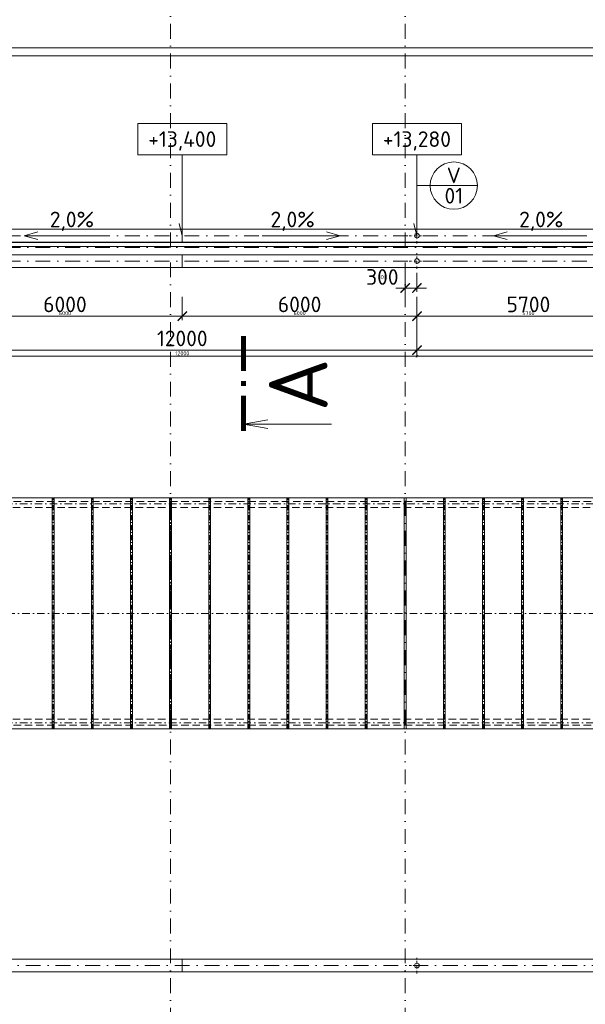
# Model space of a CAD drawing. Header units: millimetres. Extents: x -916886 to 3713765, y -2985421 to 1675785.
# Tile 125 of 256: x 56142 to 70605, y 212309 to 237470. Entities that reach past the tile are written whole.
import ezdxf
from ezdxf.enums import TextEntityAlignment as Align

# ---------------------------------------------------------------- set-up
doc = ezdxf.new("R2010")
doc.units = ezdxf.units.MM
for name, pattern in [('CENTERX2', [101.6, 63.5, -12.7, 12.7, -12.7]), ('DASHDOT', [25.4, 12.7, -6.35, 0, -6.35]), ('ČÁRKOVANÁ', [19.05, 12.7, -6.35])]:
    doc.linetypes.add(name, pattern=pattern)
doc.layers.get('Defpoints').update_dxf_attribs({"color": 8})
for name, color, linetype, lineweight in [('A99_N_kce-pohl', 1, 'Continuous', 9), ('A99_N_koty-200', 5, 'Continuous', 5), ('A99_N_koty-200 @ 200', 5, 'Continuous', 5), ('A99_N_koty-200 @ 50 (2)', 5, 'Continuous', 5), ('A99_N_koty-vysk', 160, 'Continuous', 9), ('A99_N_txt-popis-200', 240, 'Continuous', 5), ('A99_N_znaceni 200', 5, 'Continuous', 5), ('A99_S_kce-pohl', 7, 'Continuous', 5), ('A99_S_osy', 1, 'CENTERX2', 5)]:
    doc.layers.add(name, color=color, linetype=linetype, lineweight=lineweight)
doc.styles.add('A99_kota', font='isocpeur.ttf', dxfattribs={"height": 2})
doc.styles.add('A99_popis', font='isocpeur.ttf')
doc.styles.add('ad_popis 100', font='isocpeur.ttf', dxfattribs={"height": 200})
doc.dimstyles.new('A99_kota_200 new', dxfattribs={"dimscale": 200, "dimtxt": 2, "dimasz": 1.2, "dimexe": 0.5, "dimexo": 1.5, "dimgap": 0.5, "dimtad": 1, "dimdec": 0, "dimzin": 3, "dimdsep": 46, "dimtxsty": 'A99_kota', "dimblk": 'ARCHTICK', "dimcen": 2.5, "dimazin": 2, "dimtfac": 0.75, "dimtdec": 0, "dimtix": 1, "dimtmove": 2, "dimatfit": 0, "dimfxl": 0, "dimtolj": 1, "dimtzin": 0, "dimlwd": 5, "dimlwe": 5, "dimarcsym": 0})

# ---------------------------------------------------------------- blocks, each defined once
blk = doc.blocks.new('_ArchTick')
at = {"color": 0, "linetype": 'ByBlock', "const_width": 0.15}
blk.add_lwpolyline([(-0.5, -0.5), (0.5, 0.5)], dxfattribs=at)
blk = doc.blocks.new('*D3450')
at = {"layer": 'A99_N_koty-200', "color": 0, "linetype": 'Continuous', "lineweight": 5, "transparency": 16777216}
for p, q in [((66000, 231000), (66000, 230512.5)), ((66300, 231000), (66300, 230512.5)), ((66000, 230612.5), (65760, 230612.5)), ((66000, 230612.5), (66300, 230612.5)), ((66300, 230612.5), (66540, 230612.5))]:
    blk.add_line(p, q, dxfattribs=at)
at = {"layer": 'Defpoints', "color": 0, "linetype": 'Continuous', "lineweight": 0, "transparency": 16777216}
for p in [(66000, 231300), (66300, 231300), (66300, 230612.5)]:
    blk.add_point(p, dxfattribs=at)
at = {"layer": 'A99_N_koty-200', "color": 0, "linetype": 'Continuous', "lineweight": 5, "transparency": 16777216, "xscale": 240, "yscale": 240, "zscale": 240}
blk.add_blockref('_ArchTick', (66000, 230612.5), dxfattribs=at)
at = {"layer": 'A99_N_koty-200', "color": 0, "linetype": 'Continuous', "lineweight": 5, "transparency": 16777216, "xscale": 240, "yscale": 240, "zscale": 240, "rotation": 180}
blk.add_blockref('_ArchTick', (66300, 230612.5), dxfattribs=at)
at = {"layer": 'A99_N_koty-200', "color": 0, "linetype": 'Continuous', "transparency": 16777216, "insert": (65415, 230895), "char_height": 400, "attachment_point": 5, "style": 'A99_kota'}
blk.add_mtext('\\A1;300', dxfattribs=at)
blk = doc.blocks.new('*D3451')
at = {"layer": 'A99_N_koty-200', "color": 0, "linetype": 'Continuous', "lineweight": 5, "transparency": 16777216}
for p, q in [((66000, 230812.5), (66000, 230587.5)), ((66300, 230812.5), (66300, 230587.5)), ((66000, 230612.5), (65940, 230612.5)), ((66000, 230612.5), (66300, 230612.5)), ((66300, 230612.5), (66360, 230612.5))]:
    blk.add_line(p, q, dxfattribs=at)
at = {"layer": 'Defpoints', "color": 0, "linetype": 'Continuous', "lineweight": 0, "transparency": 16777216}
for p in [(66000, 231300), (66300, 231300), (66300, 230612.5)]:
    blk.add_point(p, dxfattribs=at)
at = {"layer": 'A99_N_koty-200', "color": 0, "linetype": 'Continuous', "lineweight": 5, "transparency": 16777216, "xscale": 60, "yscale": 60, "zscale": 60}
blk.add_blockref('_ArchTick', (66000, 230612.5), dxfattribs=at)
at = {"layer": 'A99_N_koty-200', "color": 0, "linetype": 'Continuous', "lineweight": 5, "transparency": 16777216, "xscale": 60, "yscale": 60, "zscale": 60, "rotation": 180}
blk.add_blockref('_ArchTick', (66300, 230612.5), dxfattribs=at)
at = {"layer": 'A99_N_koty-200', "color": 0, "linetype": 'Continuous', "transparency": 16777216, "insert": (65415, 230895), "char_height": 100, "attachment_point": 5, "style": 'A99_kota'}
blk.add_mtext('\\A1;300', dxfattribs=at)
blk = doc.blocks.new('*D3456')
at = {"layer": 'A99_N_koty-200', "color": 0, "linetype": 'Continuous', "lineweight": 5, "transparency": 16777216}
for p, q in [((54300, 229825), (54300, 228925)), ((66300, 229825), (66300, 228925)), ((54300, 229025), (66300, 229025))]:
    blk.add_line(p, q, dxfattribs=at)
at = {"layer": 'Defpoints', "color": 0, "linetype": 'Continuous', "lineweight": 0, "transparency": 16777216}
for p in [(54300, 231300), (66300, 231300), (66300, 229025)]:
    blk.add_point(p, dxfattribs=at)
at = {"layer": 'A99_N_koty-200', "color": 0, "linetype": 'Continuous', "lineweight": 5, "transparency": 16777216, "xscale": 240, "yscale": 240, "zscale": 240, "rotation": 180}
blk.add_blockref('_ArchTick', (54300, 229025), dxfattribs=at)
at = {"layer": 'A99_N_koty-200', "color": 0, "linetype": 'Continuous', "lineweight": 5, "transparency": 16777216, "xscale": 240, "yscale": 240, "zscale": 240}
blk.add_blockref('_ArchTick', (66300, 229025), dxfattribs=at)
at = {"layer": 'A99_N_koty-200', "color": 0, "linetype": 'Continuous', "transparency": 16777216, "insert": (60300, 229325), "char_height": 400, "attachment_point": 5, "style": 'A99_kota'}
blk.add_mtext('\\A1;12000', dxfattribs=at)
blk = doc.blocks.new('*D3457')
at = {"layer": 'A99_N_koty-200', "color": 0, "linetype": 'Continuous', "lineweight": 5, "transparency": 16777216}
for p, q in [((54300, 229070), (54300, 228845)), ((66300, 229070), (66300, 228845)), ((54300, 228870), (66300, 228870))]:
    blk.add_line(p, q, dxfattribs=at)
at = {"layer": 'Defpoints', "color": 0, "linetype": 'Continuous', "lineweight": 0, "transparency": 16777216}
for p in [(54300, 231300), (66300, 231300), (66300, 228870)]:
    blk.add_point(p, dxfattribs=at)
at = {"layer": 'A99_N_koty-200', "color": 0, "linetype": 'Continuous', "lineweight": 5, "transparency": 16777216, "xscale": 60, "yscale": 60, "zscale": 60, "rotation": 180}
blk.add_blockref('_ArchTick', (54300, 228870), dxfattribs=at)
at = {"layer": 'A99_N_koty-200', "color": 0, "linetype": 'Continuous', "lineweight": 5, "transparency": 16777216, "xscale": 60, "yscale": 60, "zscale": 60}
blk.add_blockref('_ArchTick', (66300, 228870), dxfattribs=at)
at = {"layer": 'A99_N_koty-200', "color": 0, "linetype": 'Continuous', "transparency": 16777216, "insert": (60300, 228945), "char_height": 100, "attachment_point": 5, "style": 'A99_kota'}
blk.add_mtext('\\A1;12000', dxfattribs=at)
blk = doc.blocks.new('*D3459')
at = {"layer": 'A99_N_koty-200', "color": 0, "linetype": 'Continuous', "lineweight": 5, "transparency": 16777216}
for p, q in [((54300, 230390), (54300, 229795)), ((60300, 230390), (60300, 229795)), ((54300, 229895), (60300, 229895))]:
    blk.add_line(p, q, dxfattribs=at)
at = {"layer": 'Defpoints', "color": 0, "linetype": 'Continuous', "lineweight": 0, "transparency": 16777216}
for p in [(54300, 230690), (60300, 230690), (60300, 229895)]:
    blk.add_point(p, dxfattribs=at)
at = {"layer": 'A99_N_koty-200', "color": 0, "linetype": 'Continuous', "lineweight": 5, "transparency": 16777216, "xscale": 240, "yscale": 240, "zscale": 240, "rotation": 180}
blk.add_blockref('_ArchTick', (54300, 229895), dxfattribs=at)
at = {"layer": 'A99_N_koty-200', "color": 0, "linetype": 'Continuous', "lineweight": 5, "transparency": 16777216, "xscale": 240, "yscale": 240, "zscale": 240}
blk.add_blockref('_ArchTick', (60300, 229895), dxfattribs=at)
at = {"layer": 'A99_N_koty-200', "color": 0, "linetype": 'Continuous', "transparency": 16777216, "insert": (57300, 230195), "char_height": 400, "attachment_point": 5, "style": 'A99_kota'}
blk.add_mtext('\\A1;6000', dxfattribs=at)
blk = doc.blocks.new('*D3460')
at = {"layer": 'A99_N_koty-200', "color": 0, "linetype": 'Continuous', "lineweight": 5, "transparency": 16777216}
for p, q in [((54300, 230095), (54300, 229870)), ((60300, 230095), (60300, 229870)), ((54300, 229895), (60300, 229895))]:
    blk.add_line(p, q, dxfattribs=at)
at = {"layer": 'Defpoints', "color": 0, "linetype": 'Continuous', "lineweight": 0, "transparency": 16777216}
for p in [(54300, 230690), (60300, 230690), (60300, 229895)]:
    blk.add_point(p, dxfattribs=at)
at = {"layer": 'A99_N_koty-200', "color": 0, "linetype": 'Continuous', "lineweight": 5, "transparency": 16777216, "xscale": 60, "yscale": 60, "zscale": 60, "rotation": 180}
blk.add_blockref('_ArchTick', (54300, 229895), dxfattribs=at)
at = {"layer": 'A99_N_koty-200', "color": 0, "linetype": 'Continuous', "lineweight": 5, "transparency": 16777216, "xscale": 60, "yscale": 60, "zscale": 60}
blk.add_blockref('_ArchTick', (60300, 229895), dxfattribs=at)
at = {"layer": 'A99_N_koty-200', "color": 0, "linetype": 'Continuous', "transparency": 16777216, "insert": (57300, 229970), "char_height": 100, "attachment_point": 5, "style": 'A99_kota'}
blk.add_mtext('\\A1;6000', dxfattribs=at)
blk = doc.blocks.new('*D3462')
at = {"layer": 'A99_N_koty-200', "color": 0, "linetype": 'Continuous', "lineweight": 5, "transparency": 16777216}
for p, q in [((60300, 230390), (60300, 229795)), ((66300, 230390), (66300, 229795)), ((66300, 229895), (60300, 229895))]:
    blk.add_line(p, q, dxfattribs=at)
at = {"layer": 'Defpoints', "color": 0, "linetype": 'Continuous', "lineweight": 0, "transparency": 16777216}
for p in [(60300, 230690), (66300, 230690), (60300, 229895)]:
    blk.add_point(p, dxfattribs=at)
at = {"layer": 'A99_N_koty-200', "color": 0, "linetype": 'Continuous', "lineweight": 5, "transparency": 16777216, "xscale": 240, "yscale": 240, "zscale": 240, "rotation": 180}
blk.add_blockref('_ArchTick', (60300, 229895), dxfattribs=at)
at = {"layer": 'A99_N_koty-200', "color": 0, "linetype": 'Continuous', "lineweight": 5, "transparency": 16777216, "xscale": 240, "yscale": 240, "zscale": 240}
blk.add_blockref('_ArchTick', (66300, 229895), dxfattribs=at)
at = {"layer": 'A99_N_koty-200', "color": 0, "linetype": 'Continuous', "transparency": 16777216, "insert": (63300, 230195), "char_height": 400, "attachment_point": 5, "style": 'A99_kota'}
blk.add_mtext('\\A1;6000', dxfattribs=at)
blk = doc.blocks.new('*D3463')
at = {"layer": 'A99_N_koty-200', "color": 0, "linetype": 'Continuous', "lineweight": 5, "transparency": 16777216}
for p, q in [((60300, 230095), (60300, 229870)), ((66300, 230095), (66300, 229870)), ((66300, 229895), (60300, 229895))]:
    blk.add_line(p, q, dxfattribs=at)
at = {"layer": 'Defpoints', "color": 0, "linetype": 'Continuous', "lineweight": 0, "transparency": 16777216}
for p in [(60300, 230690), (66300, 230690), (60300, 229895)]:
    blk.add_point(p, dxfattribs=at)
at = {"layer": 'A99_N_koty-200', "color": 0, "linetype": 'Continuous', "lineweight": 5, "transparency": 16777216, "xscale": 60, "yscale": 60, "zscale": 60, "rotation": 180}
blk.add_blockref('_ArchTick', (60300, 229895), dxfattribs=at)
at = {"layer": 'A99_N_koty-200', "color": 0, "linetype": 'Continuous', "lineweight": 5, "transparency": 16777216, "xscale": 60, "yscale": 60, "zscale": 60}
blk.add_blockref('_ArchTick', (66300, 229895), dxfattribs=at)
at = {"layer": 'A99_N_koty-200', "color": 0, "linetype": 'Continuous', "transparency": 16777216, "insert": (63300, 229970), "char_height": 100, "attachment_point": 5, "style": 'A99_kota'}
blk.add_mtext('\\A1;6000', dxfattribs=at)
blk = doc.blocks.new('*U62')
at = {"color": 0, "linetype": 'ByBlock'}
for p, q in [((5.7, -4), (5.7, -14.35)), ((5.7, -14.35), (5.29, -12.8))]:
    blk.add_line(p, q, dxfattribs=at)
blk.add_lwpolyline([(0, -4), (11.4, -4), (11.4, 0), (0, 0)], close=True, dxfattribs=at)
at = {"color": 0, "linetype": 'ByBlock', "style": 'A99_kota'}
for tag, p in [('VYSKA', (5.7, -2.24)), ('VYSKA_POPIS1', (5.7, -6.04)), ('VYSKA_POPIS2', (5.9, -9.54)), ('VYSKA_POPIS3', (5.9, -13.04))]:
    blk.add_attdef(tag, text='', height=2, dxfattribs=at).set_placement(p, align=Align.MIDDLE)
blk = doc.blocks.new('*D3474')
at = {"layer": 'A99_N_koty-200', "color": 0, "linetype": 'Continuous', "lineweight": 5, "transparency": 16777216}
for p, q in [((72000, 230695), (72000, 229795)), ((66300, 230390), (66300, 229795)), ((66300, 229895), (72000, 229895))]:
    blk.add_line(p, q, dxfattribs=at)
at = {"layer": 'Defpoints', "color": 0, "linetype": 'Continuous', "lineweight": 0, "transparency": 16777216}
for p in [(72000, 231180), (66300, 230690), (72000, 229895)]:
    blk.add_point(p, dxfattribs=at)
at = {"layer": 'A99_N_koty-200', "color": 0, "linetype": 'Continuous', "lineweight": 5, "transparency": 16777216, "xscale": 240, "yscale": 240, "zscale": 240, "rotation": 180}
blk.add_blockref('_ArchTick', (66300, 229895), dxfattribs=at)
at = {"layer": 'A99_N_koty-200', "color": 0, "linetype": 'Continuous', "lineweight": 5, "transparency": 16777216, "xscale": 240, "yscale": 240, "zscale": 240}
blk.add_blockref('_ArchTick', (72000, 229895), dxfattribs=at)
at = {"layer": 'A99_N_koty-200', "color": 0, "linetype": 'Continuous', "transparency": 16777216, "insert": (69150, 230195), "char_height": 400, "attachment_point": 5, "style": 'A99_kota'}
blk.add_mtext('\\A1;5700', dxfattribs=at)
blk = doc.blocks.new('*D3475')
at = {"layer": 'A99_N_koty-200', "color": 0, "linetype": 'Continuous', "lineweight": 5, "transparency": 16777216}
for p, q in [((66300, 230095), (66300, 229870)), ((72000, 230095), (72000, 229870)), ((66300, 229895), (72000, 229895))]:
    blk.add_line(p, q, dxfattribs=at)
at = {"layer": 'Defpoints', "color": 0, "linetype": 'Continuous', "lineweight": 0, "transparency": 16777216}
for p in [(72000, 231180), (66300, 230690), (72000, 229895)]:
    blk.add_point(p, dxfattribs=at)
at = {"layer": 'A99_N_koty-200', "color": 0, "linetype": 'Continuous', "lineweight": 5, "transparency": 16777216, "xscale": 60, "yscale": 60, "zscale": 60, "rotation": 180}
blk.add_blockref('_ArchTick', (66300, 229895), dxfattribs=at)
at = {"layer": 'A99_N_koty-200', "color": 0, "linetype": 'Continuous', "lineweight": 5, "transparency": 16777216, "xscale": 60, "yscale": 60, "zscale": 60}
blk.add_blockref('_ArchTick', (72000, 229895), dxfattribs=at)
at = {"layer": 'A99_N_koty-200', "color": 0, "linetype": 'Continuous', "transparency": 16777216, "insert": (69150, 229970), "char_height": 100, "attachment_point": 5, "style": 'A99_kota'}
blk.add_mtext('\\A1;5700', dxfattribs=at)
blk = doc.blocks.new('*D3813')
at = {"layer": 'A99_N_koty-200', "color": 0, "linetype": 'Continuous', "lineweight": 5, "transparency": 16777216}
for p, q in [((66300, 229825), (66300, 228925)), ((77700, 229825), (77700, 228925)), ((77700, 229025), (66300, 229025))]:
    blk.add_line(p, q, dxfattribs=at)
at = {"layer": 'Defpoints', "color": 0, "linetype": 'Continuous', "lineweight": 0, "transparency": 16777216}
for p in [(66300, 231300), (77700, 231300), (66300, 229025)]:
    blk.add_point(p, dxfattribs=at)
at = {"layer": 'A99_N_koty-200', "color": 0, "linetype": 'Continuous', "lineweight": 5, "transparency": 16777216, "xscale": 240, "yscale": 240, "zscale": 240, "rotation": 180}
blk.add_blockref('_ArchTick', (66300, 229025), dxfattribs=at)
at = {"layer": 'A99_N_koty-200', "color": 0, "linetype": 'Continuous', "lineweight": 5, "transparency": 16777216, "xscale": 240, "yscale": 240, "zscale": 240}
blk.add_blockref('_ArchTick', (77700, 229025), dxfattribs=at)
at = {"layer": 'A99_N_koty-200', "color": 0, "linetype": 'Continuous', "transparency": 16777216, "insert": (72000, 229325), "char_height": 400, "attachment_point": 5, "style": 'A99_kota'}
blk.add_mtext('\\A1;11400', dxfattribs=at)
blk = doc.blocks.new('*D3814')
at = {"layer": 'A99_N_koty-200', "color": 0, "linetype": 'Continuous', "lineweight": 5, "transparency": 16777216}
for p, q in [((66300, 229070), (66300, 228845)), ((77700, 229070), (77700, 228845)), ((77700, 228870), (66300, 228870))]:
    blk.add_line(p, q, dxfattribs=at)
at = {"layer": 'Defpoints', "color": 0, "linetype": 'Continuous', "lineweight": 0, "transparency": 16777216}
for p in [(66300, 231300), (77700, 231300), (66300, 228870)]:
    blk.add_point(p, dxfattribs=at)
at = {"layer": 'A99_N_koty-200', "color": 0, "linetype": 'Continuous', "lineweight": 5, "transparency": 16777216, "xscale": 60, "yscale": 60, "zscale": 60, "rotation": 180}
blk.add_blockref('_ArchTick', (66300, 228870), dxfattribs=at)
at = {"layer": 'A99_N_koty-200', "color": 0, "linetype": 'Continuous', "lineweight": 5, "transparency": 16777216, "xscale": 60, "yscale": 60, "zscale": 60}
blk.add_blockref('_ArchTick', (77700, 228870), dxfattribs=at)
at = {"layer": 'A99_N_koty-200', "color": 0, "linetype": 'Continuous', "transparency": 16777216, "insert": (72000, 228945), "char_height": 100, "attachment_point": 5, "style": 'A99_kota'}
blk.add_mtext('\\A1;11400', dxfattribs=at)
blk = doc.blocks.new('*U20')
at = {"color": 0, "linetype": 'ByBlock'}
blk.add_line((-3.02, 0), (3.02, 0), dxfattribs=at)
blk.add_circle((0, 0), 3.02, dxfattribs=at)
at = {"color": 0, "linetype": 'ByBlock', "style": 'A99_popis'}
for tag, p in [('KATEGORIE', (0, 1.31)), ('PRVEK', (0, -1.3))]:
    blk.add_attdef(tag, text='', height=2, dxfattribs=at).set_placement(p, align=Align.MIDDLE_CENTER)
blk = doc.blocks.new('*D4182')
at = {"layer": 'A99_N_koty-200', "color": 0, "linetype": 'Continuous', "lineweight": 5, "transparency": 16777216}
for p, q in [((5860, 236755), (5860, 236855)), ((150690, 236755), (150690, 236855)), ((5860, 236755), (150690, 236755))]:
    blk.add_line(p, q, dxfattribs=at)
at = {"layer": 'Defpoints', "color": 0, "linetype": 'Continuous', "lineweight": 0, "transparency": 16777216}
for p in [(5860, 236550), (150690, 236755), (150690, 236755)]:
    blk.add_point(p, dxfattribs=at)
at = {"layer": 'A99_N_koty-200', "color": 0, "linetype": 'Continuous', "lineweight": 5, "transparency": 16777216, "xscale": 240, "yscale": 240, "zscale": 240, "rotation": 180}
blk.add_blockref('_ArchTick', (5860, 236755), dxfattribs=at)
at = {"layer": 'A99_N_koty-200', "color": 0, "linetype": 'Continuous', "lineweight": 5, "transparency": 16777216, "xscale": 240, "yscale": 240, "zscale": 240}
blk.add_blockref('_ArchTick', (150690, 236755), dxfattribs=at)
at = {"layer": 'A99_N_koty-200', "color": 0, "linetype": 'Continuous', "transparency": 16777216, "insert": (76950, 237055), "char_height": 400, "attachment_point": 5, "style": 'A99_kota'}
blk.add_mtext('\\A1;144830', dxfattribs=at)
blk = doc.blocks.new('*D4183')
at = {"layer": 'A99_N_koty-200', "color": 0, "linetype": 'Continuous', "lineweight": 5, "transparency": 16777216}
for p, q in [((5860, 236550), (5860, 236575)), ((5860, 236550), (150690, 236550)), ((150690, 236680), (150690, 236525))]:
    blk.add_line(p, q, dxfattribs=at)
at = {"layer": 'Defpoints', "color": 0, "linetype": 'Continuous', "lineweight": 0, "transparency": 16777216}
for p in [(5860, 236550), (150690, 236755), (150690, 236550)]:
    blk.add_point(p, dxfattribs=at)
at = {"layer": 'A99_N_koty-200', "color": 0, "linetype": 'Continuous', "lineweight": 5, "transparency": 16777216, "xscale": 60, "yscale": 60, "zscale": 60, "rotation": 180}
blk.add_blockref('_ArchTick', (5860, 236550), dxfattribs=at)
at = {"layer": 'A99_N_koty-200', "color": 0, "linetype": 'Continuous', "lineweight": 5, "transparency": 16777216, "xscale": 60, "yscale": 60, "zscale": 60}
blk.add_blockref('_ArchTick', (150690, 236550), dxfattribs=at)
at = {"layer": 'A99_N_koty-200', "color": 0, "linetype": 'Continuous', "transparency": 16777216, "insert": (78275, 236625), "char_height": 100, "attachment_point": 5, "style": 'A99_kota'}
blk.add_mtext('\\A1;144830', dxfattribs=at)
blk = doc.blocks.new('*U497')
at = {"color": 0, "linetype": 'ByBlock'}
blk.add_line((-11.27, 0), (-11.27, -11.25), dxfattribs=at)
at = {"color": 0, "linetype": 'ByBlock', "const_width": 0.63}
for points in [[(-12.15, 0), (-7.65, 0)], [(-6.39, 0), (-5.76, 0)], [(-4.5, 0), (0, 0)]]:
    blk.add_lwpolyline(points, dxfattribs=at)
at = {"color": 0, "linetype": 'ByBlock'}
blk.add_lwpolyline([(-11.82, -3.1), (-11.27, 0), (-10.72, -3.1)], dxfattribs=at)
at = {"color": 0, "linetype": 'ByBlock', "style": 'A99_popis'}
blk.add_attdef('OZNŘ_1K', (-9.63, -10.73), '', height=5, dxfattribs=at)
at = {"color": 0, "linetype": 'ByBlock', "style": 'A99_popis', "flags": 12}
blk.add_attdef('OZNŘ_2K', text='', height=5, dxfattribs=at).set_placement((173.11, -10.73), align=Align.RIGHT)
blk = doc.blocks.new('*U4834')
at = {"layer": 'A99_N_koty-200 @ 200', "linetype": 'Continuous'}
dim = blk.add_linear_dim(base=(66300, 230612.5), p1=(66000, 231300), p2=(66300, 231300), dimstyle='A99_kota_200 new', override={"dimscale": 200, "dimtix": 1, "dimtofl": 1, "dimtmove": 2, "dimatfit": 0}, dxfattribs=at)
dim.commit()
dim.dimension.update_dxf_attribs({"geometry": '*D3450', "text_midpoint": (65415, 230895), "dimtype": 128})
at = {"layer": 'A99_N_koty-200 @ 50 (2)', "linetype": 'Continuous'}
dim = blk.add_linear_dim(base=(66300, 230612.5), p1=(66000, 231300), p2=(66300, 231300), dimstyle='A99_kota_200 new', override={"dimscale": 50, "dimtix": 1, "dimtofl": 1, "dimtmove": 2, "dimatfit": 0}, dxfattribs=at)
dim.commit()
dim.dimension.update_dxf_attribs({"geometry": '*D3451', "text_midpoint": (65415, 230895), "dimtype": 128})
blk = doc.blocks.new('*U4836')
at = {"layer": 'A99_N_koty-200 @ 200', "linetype": 'Continuous'}
dim = blk.add_linear_dim(base=(66300, 229025), p1=(54300, 231300), p2=(66300, 231300), dimstyle='A99_kota_200 new', override={"dimscale": 200, "dimtix": 1, "dimtofl": 1, "dimtmove": 2, "dimatfit": 0}, dxfattribs=at)
dim.commit()
dim.dimension.update_dxf_attribs({"geometry": '*D3456', "text_midpoint": (60300, 229325)})
at = {"layer": 'A99_N_koty-200 @ 50 (2)', "linetype": 'Continuous'}
dim = blk.add_linear_dim(base=(66300, 228870), p1=(54300, 231300), p2=(66300, 231300), dimstyle='A99_kota_200 new', override={"dimscale": 50, "dimtix": 1, "dimtofl": 1, "dimtmove": 2, "dimatfit": 0}, dxfattribs=at)
dim.commit()
dim.dimension.update_dxf_attribs({"geometry": '*D3457', "text_midpoint": (60300, 228945)})
blk = doc.blocks.new('*U4837')
at = {"layer": 'A99_N_koty-200 @ 200', "linetype": 'Continuous'}
dim = blk.add_linear_dim(base=(60300, 229895), p1=(54300, 230690), p2=(60300, 230690), dimstyle='A99_kota_200 new', override={"dimscale": 200, "dimtix": 1, "dimtofl": 1, "dimtmove": 2, "dimatfit": 0}, dxfattribs=at)
dim.commit()
dim.dimension.update_dxf_attribs({"geometry": '*D3459', "text_midpoint": (57300, 230195)})
at = {"layer": 'A99_N_koty-200 @ 50 (2)', "linetype": 'Continuous'}
dim = blk.add_linear_dim(base=(60300, 229895), p1=(54300, 230690), p2=(60300, 230690), dimstyle='A99_kota_200 new', override={"dimscale": 50, "dimtix": 1, "dimtofl": 1, "dimtmove": 2, "dimatfit": 0}, dxfattribs=at)
dim.commit()
dim.dimension.update_dxf_attribs({"geometry": '*D3460', "text_midpoint": (57300, 229970)})
blk = doc.blocks.new('*U4838')
at = {"layer": 'A99_N_koty-200 @ 200', "linetype": 'Continuous'}
dim = blk.add_linear_dim(base=(60300, 229895), p1=(66300, 230690), p2=(60300, 230690), angle=180, dimstyle='A99_kota_200 new', override={"dimscale": 200, "dimtix": 1, "dimtofl": 1, "dimtmove": 2, "dimatfit": 0}, dxfattribs=at)
dim.commit()
dim.dimension.update_dxf_attribs({"geometry": '*D3462', "text_midpoint": (63300, 230195)})
at = {"layer": 'A99_N_koty-200 @ 50 (2)', "linetype": 'Continuous'}
dim = blk.add_linear_dim(base=(60300, 229895), p1=(66300, 230690), p2=(60300, 230690), angle=180, dimstyle='A99_kota_200 new', override={"dimscale": 50, "dimtix": 1, "dimtofl": 1, "dimtmove": 2, "dimatfit": 0}, dxfattribs=at)
dim.commit()
dim.dimension.update_dxf_attribs({"geometry": '*D3463', "text_midpoint": (63300, 229970)})
blk = doc.blocks.new('*U4842')
at = {"layer": 'A99_N_koty-200 @ 200', "linetype": 'Continuous'}
dim = blk.add_linear_dim(base=(72000, 229895), p1=(66300, 230690), p2=(72000, 231180), dimstyle='A99_kota_200 new', override={"dimscale": 200, "dimtix": 1, "dimtofl": 1, "dimtmove": 2, "dimatfit": 0}, dxfattribs=at)
dim.commit()
dim.dimension.update_dxf_attribs({"geometry": '*D3474', "text_midpoint": (69150, 230195)})
at = {"layer": 'A99_N_koty-200 @ 50 (2)', "linetype": 'Continuous'}
dim = blk.add_linear_dim(base=(72000, 229895), p1=(66300, 230690), p2=(72000, 231180), dimstyle='A99_kota_200 new', override={"dimscale": 50, "dimtix": 1, "dimtofl": 1, "dimtmove": 2, "dimatfit": 0}, dxfattribs=at)
dim.commit()
dim.dimension.update_dxf_attribs({"geometry": '*D3475', "text_midpoint": (69150, 229970)})
blk = doc.blocks.new('*U4955')
at = {"layer": 'A99_N_koty-200 @ 200', "linetype": 'Continuous'}
dim = blk.add_linear_dim(base=(66300, 229025), p1=(77700, 231300), p2=(66300, 231300), angle=180, dimstyle='A99_kota_200 new', override={"dimscale": 200, "dimtix": 1, "dimtofl": 1, "dimtmove": 2, "dimatfit": 0}, dxfattribs=at)
dim.commit()
dim.dimension.update_dxf_attribs({"geometry": '*D3813', "text_midpoint": (72000, 229325)})
at = {"layer": 'A99_N_koty-200 @ 50 (2)', "linetype": 'Continuous'}
dim = blk.add_linear_dim(base=(66300, 228870), p1=(77700, 231300), p2=(66300, 231300), angle=180, dimstyle='A99_kota_200 new', override={"dimscale": 50, "dimtix": 1, "dimtofl": 1, "dimtmove": 2, "dimatfit": 0}, dxfattribs=at)
dim.commit()
dim.dimension.update_dxf_attribs({"geometry": '*D3814', "text_midpoint": (72000, 228945)})
blk = doc.blocks.new('*U5104')
at = {"layer": 'A99_N_koty-200 @ 200', "linetype": 'Continuous'}
dim = blk.add_linear_dim(base=(150690, 236755), p1=(5860, 236550), p2=(150690, 236755), dimstyle='A99_kota_200 new', override={"dimscale": 200, "dimtix": 1, "dimtofl": 1, "dimtmove": 2, "dimatfit": 0}, dxfattribs=at)
dim.commit()
dim.dimension.update_dxf_attribs({"geometry": '*D4182', "text_midpoint": (76950, 237055), "dimtype": 128})
at = {"layer": 'A99_N_koty-200 @ 50 (2)', "linetype": 'Continuous'}
dim = blk.add_linear_dim(base=(150690, 236550), p1=(5860, 236550), p2=(150690, 236755), dimstyle='A99_kota_200 new', override={"dimscale": 50, "dimtix": 1, "dimtofl": 1, "dimtmove": 2, "dimatfit": 0}, dxfattribs=at)
dim.commit()
dim.dimension.update_dxf_attribs({"geometry": '*D4183', "text_midpoint": (78275, 236625)})

msp = doc.modelspace()

# ---------------------------------------------------------------- linework, layer by layer
at = {"layer": 'A99_N_kce-pohl', "color": 7, "linetype": 'Continuous', "lineweight": 9}
for p, q in [((56975, 219345), (56975, 225255)), ((57025, 219345), (57025, 225255)), ((57975, 219345), (57975, 225255)), ((58025, 219345), (58025, 225255)), ((58975, 219345), (58975, 225255)), ((59025, 219345), (59025, 225255)), ((59975, 219345), (59975, 225255)), ((60025, 219345), (60025, 225255)), ((60975, 219345), (60975, 225255)), ((61025, 219345), (61025, 225255)), ((61975, 219345), (61975, 225255)), ((62025, 219345), (62025, 225255)), ((62975, 219345), (62975, 225255)), ((63025, 219345), (63025, 225255)), ((63975, 219345), (63975, 225255)), ((64025, 219345), (64025, 225255)), ((64975, 219345), (64975, 225255)), ((65025, 219345), (65025, 225255)), ((65975, 219345), (65975, 225255)), ((66025, 219345), (66025, 225255)), ((66975, 219345), (66975, 225255)), ((67025, 219345), (67025, 225255)), ((67975, 219345), (67975, 225255)), ((68025, 219345), (68025, 225255)), ((68975, 219345), (68975, 225255)), ((69025, 219345), (69025, 225255)), ((69975, 219345), (69975, 225255)), ((70025, 219345), (70025, 225255))]:
    msp.add_line(p, q, dxfattribs=at)
at = {"layer": 'A99_N_kce-pohl', "linetype": 'Continuous', "ltscale": 25}
msp.add_lwpolyline([(150690, 231785), (150690, 232115), (6000, 232115), (6000, 231785)], close=True, dxfattribs=at)
at = {"layer": 'A99_N_kce-pohl', "color": 1, "linetype": 'Continuous', "lineweight": 5}
msp.add_lwpolyline([(60300, 231775), (60300, 232105)], dxfattribs=at)
at = {"layer": 'A99_N_kce-pohl', "linetype": 'DASHDOT', "lineweight": 5, "ltscale": 5}
for points in [[(66300, 231750), (66300, 232150)], [(66100, 231950), (66500, 231950)]]:
    msp.add_lwpolyline(points, dxfattribs=at)
at = {"layer": 'A99_N_kce-pohl', "color": 7, "linetype": 'DASHDOT', "lineweight": 5, "ltscale": 5}
for points in [[(66300, 231100), (66300, 231500)], [(66100, 231300), (66500, 231300)], [(66300, 213100), (66300, 213500)], [(66100, 213300), (66500, 213300)]]:
    msp.add_lwpolyline(points, dxfattribs=at)
at = {"layer": 'A99_N_kce-pohl', "color": 7, "linetype": 'Continuous', "ltscale": 25}
for points in [[(138440, 231135), (138440, 231465), (6000, 231465), (6000, 231135)], [(150690, 213135), (150690, 213465), (6000, 213465), (6000, 213135)]]:
    msp.add_lwpolyline(points, close=True, dxfattribs=at)
at = {"layer": 'A99_N_kce-pohl', "color": 7, "linetype": 'Continuous', "lineweight": 5}
for points in [[(60300, 231135), (60300, 231465)], [(60300, 213135), (60300, 213465)]]:
    msp.add_lwpolyline(points, dxfattribs=at)
at = {"layer": 'A99_N_kce-pohl', "color": 7, "linetype": 'Continuous', "lineweight": 9}
msp.add_lwpolyline([(11930, 225255), (132620, 225255), (132620, 219345), (11930, 219345)], close=True, dxfattribs=at)
at = {"layer": 'A99_N_kce-pohl', "color": 7, "linetype": 'ČÁRKOVANÁ', "lineweight": 9, "ltscale": 15}
for points in [[(132760, 225155), (11790, 225155)], [(132450, 225005.3), (12100, 225005.3)], [(132760, 219445), (11790, 219445)], [(132450, 219594.7), (12100, 219594.7)]]:
    msp.add_lwpolyline(points, dxfattribs=at)
at = {"layer": 'A99_N_kce-pohl', "color": 7, "linetype": 'Continuous', "lineweight": 9}
for points in [[(56975, 222675), (56975, 222495)], [(57025, 222675), (57025, 222495)], [(57975, 222675), (57975, 222495)], [(58025, 222675), (58025, 222495)], [(58975, 222675), (58975, 222495)], [(59025, 222675), (59025, 222495)], [(59975, 222675), (59975, 222495)], [(60025, 222675), (60025, 222495)], [(60975, 222675), (60975, 222495)], [(61025, 222675), (61025, 222495)], [(61975, 222675), (61975, 222495)], [(62025, 222675), (62025, 222495)], [(62975, 222675), (62975, 222495)], [(63025, 222675), (63025, 222495)], [(63975, 222675), (63975, 222495)], [(64025, 222675), (64025, 222495)], [(64975, 222675), (64975, 222495)], [(65025, 222675), (65025, 222495)], [(65975, 222675), (65975, 222495)], [(66025, 222675), (66025, 222495)], [(66975, 222675), (66975, 222495)], [(67025, 222675), (67025, 222495)], [(67975, 222675), (67975, 222495)], [(68025, 222675), (68025, 222495)], [(68975, 222675), (68975, 222495)], [(69025, 222675), (69025, 222495)], [(69975, 222675), (69975, 222495)], [(70025, 222675), (70025, 222495)]]:
    msp.add_lwpolyline(points, dxfattribs=at)
at = {"layer": 'A99_N_kce-pohl', "linetype": 'Continuous'}
msp.add_circle((66300, 231950), 60, dxfattribs=at)
at = {"layer": 'A99_N_kce-pohl', "color": 7, "linetype": 'Continuous'}
for centre in [(66300, 231300), (66300, 213300)]:
    msp.add_circle(centre, 60, dxfattribs=at)
at = {"layer": 'A99_N_koty-vysk'}
for points in [[(56260, 231950), (56610, 232050)], [(64340, 231950), (63990, 232050)], [(68260, 231950), (68610, 232050)], [(56260, 231950), (58260, 231950)], [(56260, 231950), (56610, 231850)], [(64340, 231950), (62340, 231950)], [(64340, 231950), (63990, 231850)], [(68260, 231950), (70260, 231950)], [(68260, 231950), (68610, 231850)]]:
    msp.add_lwpolyline(points, dxfattribs=at)
at = {"layer": 'A99_N_znaceni 200'}
for points in [[(66638.5, 233230), (66300, 233230)], [(66300, 232400), (66300, 233230)]]:
    msp.add_lwpolyline(points, dxfattribs=at)
at = {"layer": 'A99_S_kce-pohl', "linetype": 'Continuous', "ltscale": 25}
msp.add_lwpolyline([(5860, 231775), (138440, 231775), (138440, 231675), (5860, 231675)], close=True, dxfattribs=at)
at = {"layer": 'A99_S_osy', "linetype": 'DASHDOT', "lineweight": 5, "ltscale": 10}
for p, q in [((57000, 219345), (57000, 225255)), ((58000, 219345), (58000, 225255)), ((59000, 219345), (59000, 225255)), ((60000, 219345), (60000, 225255)), ((61000, 219345), (61000, 225255)), ((62000, 219345), (62000, 225255)), ((63000, 219345), (63000, 225255)), ((64000, 219345), (64000, 225255)), ((65000, 219345), (65000, 225255)), ((67000, 219345), (67000, 225255)), ((68000, 219345), (68000, 225255)), ((69000, 219345), (69000, 225255)), ((70000, 219345), (70000, 225255))]:
    msp.add_line(p, q, dxfattribs=at)
at = {"layer": 'A99_S_osy', "linetype": 'DASHDOT', "lineweight": 5, "ltscale": 30}
for points in [[(60000, 264800), (60000, 176462.5)], [(66000, 264800), (66000, 146890)], [(152950, 231950), (4375, 231950)], [(152950, 231650), (4375, 231650)], [(152950, 231300), (4375, 231300)], [(179375, 213300), (4375, 213300)]]:
    msp.add_lwpolyline(points, dxfattribs=at)
at = {"layer": 'A99_S_osy', "linetype": 'DASHDOT', "lineweight": 5, "ltscale": 15}
for points in [[(132940, 225095), (11865, 225095)], [(132620, 222300), (11930, 222300)], [(132940, 219505), (11865, 219505)]]:
    msp.add_lwpolyline(points, dxfattribs=at)

# ---------------------------------------------------------------- block references
at = {"layer": 'A99_N_koty-200', "color": 4, "linetype": 'Continuous', "lineweight": 0}
for name in ['*U5104', '*U4836', '*U4834', '*U4955', '*U4842', '*U4837', '*U4838']:
    msp.add_blockref(name, (0, 0), dxfattribs=at)
at = {"layer": 'A99_N_koty-vysk', "xscale": 200, "yscale": 200, "zscale": 200}
for p, values in [((59160, 234820), {'VYSKA': '+13,400'}), ((65160, 234820), {'VYSKA': '+13,280'})]:
    msp.add_blockref('*U62', p, dxfattribs=at).add_auto_attribs(values)
at = {"layer": 'A99_N_txt-popis-200'}
ref = msp.add_blockref('*U497', (61867.5, 229390), dxfattribs=dict(at, xscale=200, yscale=200, zscale=200, rotation=90))
ref.add_attrib('OZNŘ_1K', 'A', (64013.5, 227463.5), dxfattribs={"layer": '0', "color": 0, "linetype": 'ByBlock', "height": 1500, "rotation": 90, "style": 'A99_popis'})
at = {"layer": 'A99_N_znaceni 200', "xscale": 200, "yscale": 200, "zscale": 200}
msp.add_blockref('*U20', (67242.5, 233230), dxfattribs=at).add_auto_attribs({'KATEGORIE': 'V', 'PRVEK': '01'})

# ---------------------------------------------------------------- texts
at = {"layer": 'A99_N_koty-vysk', "char_height": 400, "style": 'ad_popis 100'}
for insert, attachment_point in [((56913, 232565), 1), ((63687, 232565), 3), ((68913, 232565), 1)]:
    msp.add_mtext_dynamic_manual_height_columns('2,0%', width=673.852, gutter_width=2000, heights=[0], dxfattribs=dict(at, insert=insert, attachment_point=attachment_point))

doc.saveas('drawing.dxf')
